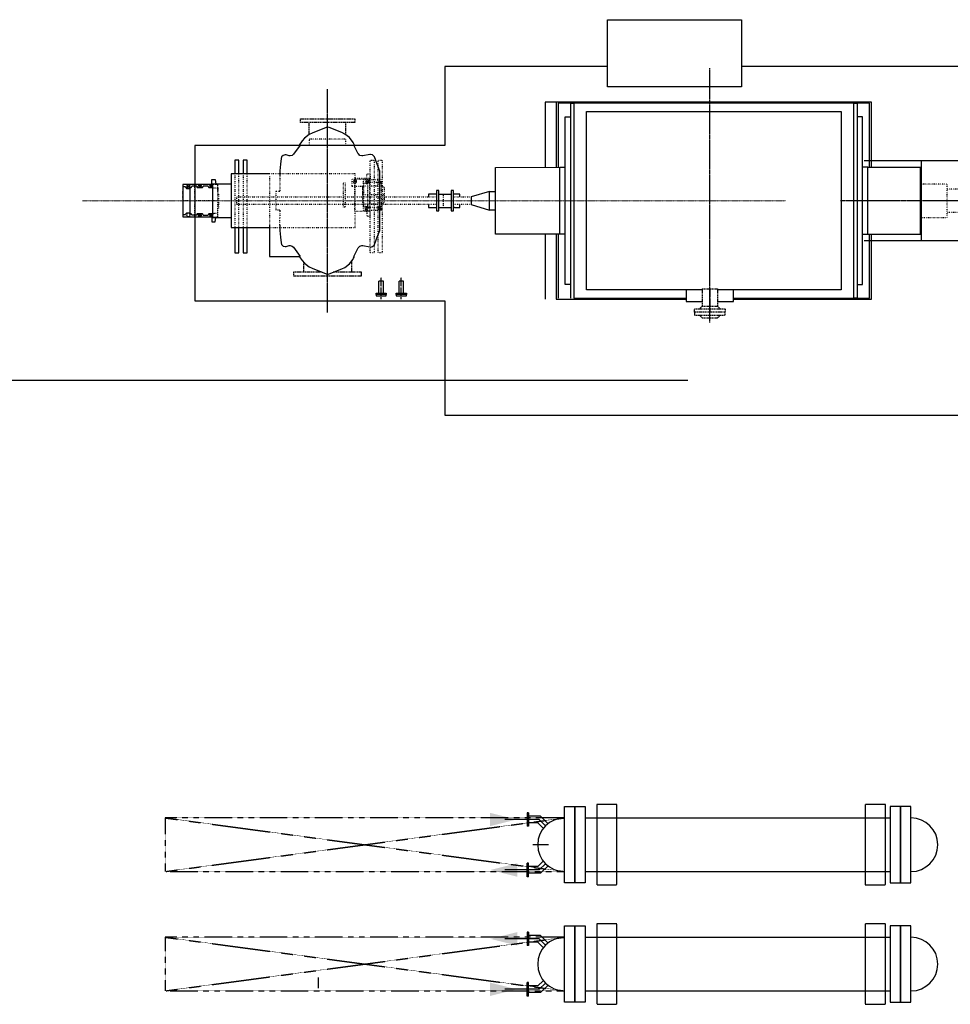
# Model space of a CAD drawing. Header units: inches. Extents: x -4968858 to -265257, y -220693 to 1871410.
# Tile 104 of 256: x -1933143 to -1926206, y 1140192 to 1147534. Entities that reach past the tile are written whole.
import ezdxf

# ---------------------------------------------------------------- set-up
doc = ezdxf.new("R2010")
doc.units = ezdxf.units.IN
doc.header["$MEASUREMENT"] = 0
for name, pattern in [('CENTER', [2, 1.25, -0.25, 0.25, -0.25]), ('CENTER2', [1.125, 0.75, -0.125, 0.125, -0.125]), ('CONTINOUS', [0]), ('GTCHAIN', [24, 16, -3.2, 1.6, -3.2]), ('GTDASH', [12, 8, -4]), ('GTDOT', [6, 1.6, -4.4]), ('HIDDEN', [0.375, 0.25, -0.125]), ('PHANTOM', [2.5, 1.25, -0.25, 0.25, -0.25, 0.25, -0.25])]:
    doc.linetypes.add(name, pattern=pattern)
for name, color, linetype in [('0-7-COL', 2, 'CENTER'), ('BLDG_H', 9, 'Continuous'), ('DIM', 2, 'Continuous'), ('EQP', 1, 'Continuous'), ('EQP0', 3, 'Continuous'), ('GRID', 8, 'Continuous'), ('grid-20m', 53, 'Continuous'), ('MECH_EQ', 6, 'Continuous'), ('PIPE RACK', 150, 'Continuous')]:
    doc.layers.add(name, color=color, linetype=linetype)
doc.layers.add('CEN', color=120, linetype='CENTER', lineweight=13)

# ---------------------------------------------------------------- blocks, each defined once
blk = doc.blocks.new('AA')
at = {"color": 0, "linetype": 'ByBlock'}
blk.add_solid([(0, 0), (-4, 1), (-4, -1)], dxfattribs=at)
blk = doc.blocks.new('BFP')
at = {"layer": '0-7-COL', "linetype": 'CENTER2', "ltscale": 2}
for p, q in [((77339.8, 129129.9), (77339.8, 127233)), ((80189.8, 129054.8), (80189.8, 127388.6)), ((74880.6, 128221.7), (76366.2, 128221.7))]:
    blk.add_line(p, q, dxfattribs=at)
at = {"layer": 'CEN'}
blk.add_line((76773, 128221.7), (82016.7, 128221.7), dxfattribs=at)
at = {"layer": 'DIM', "color": 1, "flags": 128}
for points in [[(79314.8, 127809.2), (81179.8, 127809.2), (81179.8, 128969.2), (79314.8, 128969.2), (79314.8, 129821.7), (71509.8, 129821.7), (71509.8, 129679.7)], [(71509.8, 127779.7), (71509.8, 127221.7), (77102.8, 127221.7), (77102.8, 127371.7), (78102.8, 127371.7), (78102.8, 127221.7), (79314.8, 127221.7), (79314.8, 127809.2)]]:
    blk.add_lwpolyline(points, dxfattribs=at)
at = {"layer": 'DIM', "color": 1}
blk.add_lwpolyline([(77102.8, 127371.7), (78102.8, 127371.7), (78102.8, 126871.7), (77102.8, 126871.7)], close=True, dxfattribs=at)
at = {"layer": 'EQP0', "linetype": 'GTDASH'}
for p, q in [((77282.8, 129095.7), (77262.8, 129075.7)), ((77396.8, 129095.7), (77282.8, 129095.7)), ((77396.8, 129095.7), (77416.8, 129075.7)), ((77454.2, 129075.7), (77225.3, 129075.7)), ((77225.3, 129075.7), (77225.3, 129051.7)), ((77225.3, 129027.7), (77225.3, 129051.7)), ((77225.3, 129051.7), (77454.2, 129051.7)), ((77225.3, 129051.7), (77454.2, 129051.7)), ((77454.2, 129027.7), (77225.3, 129027.7)), ((77282.8, 129007.7), (77262.8, 129027.7)), ((77282.8, 128877.7), (77282.8, 129007.7)), ((77396.8, 129007.7), (77282.8, 129007.7)), ((77396.8, 129007.7), (77416.8, 129027.7)), ((77396.8, 128877.7), (77396.8, 129007.7)), ((77454.2, 129051.7), (77454.2, 129075.7)), ((77454.2, 129051.7), (77454.2, 129027.7)), ((77396.8, 128877.7), (77282.8, 128877.7)), ((80442.3, 128780.7), (79937.3, 128780.7)), ((79937.3, 128780.7), (79937.3, 128754.7)), ((79937.3, 128754.7), (80146.7, 128754.7)), ((80011.8, 128673.3), (80011.8, 128754.7)), ((80231.6, 128754.7), (80442.3, 128754.7)), ((80367.8, 128679.6), (80367.8, 128754.7)), ((80442.3, 128754.7), (80442.3, 128780.7)), ((80053.3, 127730.5), (80053.3, 127637.7)), ((80326.3, 127729.1), (80326.3, 127637.7)), ((79987.3, 127611.7), (79987.3, 127637.7)), ((79987.3, 127637.7), (80392.3, 127637.7)), ((80392.3, 127637.7), (80392.3, 127611.7)), ((80392.3, 127611.7), (79987.3, 127611.7))]:
    blk.add_line(p, q, dxfattribs=at)
at = {"layer": 'EQP0', "linetype": 'GTCHAIN'}
for p, q in [((77339.8, 128877.7), (77339.8, 129051.7)), ((79639.8, 128955.7), (79639.8, 128790.7)), ((79789.8, 128955.7), (79789.8, 128790.7)), ((80189.8, 128769.3), (80189.8, 128780.7)), ((80189.8, 127674), (80189.8, 127611.7))]:
    blk.add_line(p, q, dxfattribs=at)
at = {"layer": 'EQP0'}
for p, q in [((77163.5, 128956.7), (76134.8, 128956.7)), ((76134.8, 128956.7), (76134.8, 128470.5)), ((76242.6, 128948.7), (76149.8, 128948.7)), ((76149.8, 128948.7), (76149.8, 128470.5)), ((76242.6, 127494.7), (76242.6, 128948.7)), ((76242.6, 128948.7), (76265.8, 128948.7)), ((77163.5, 128948.7), (76265.8, 128948.7)), ((76265.8, 128948.7), (76265.8, 127494.7)), ((77163.5, 128973), (77163.5, 128886.9)), ((77282.8, 128973), (77163.5, 128973)), ((77339.8, 128973), (77339.7, 128973)), ((77517, 128973), (77396.8, 128973)), ((77517, 128886.9), (77517, 128973)), ((78484.8, 128956.7), (77517, 128956.7)), ((78353.8, 128948.7), (77517, 128948.7)), ((78353.8, 127494.7), (78353.8, 128948.7)), ((78377, 128948.7), (78377, 127494.7)), ((78469.8, 128470.5), (78469.8, 128948.7)), ((78484.8, 128470.5), (78484.8, 128956.7)), ((78567.3, 128470.5), (78567.3, 128956.7)), ((76359.7, 127556.5), (76359.7, 128886.9)), ((76359.7, 128886.9), (77282.8, 128886.9)), ((77339.7, 128886.9), (77339.8, 128886.9)), ((77396.8, 128886.9), (78259.9, 128886.9)), ((78259.9, 128886.9), (78259.9, 127556.5)), ((79622.7, 128911.8), (79622.7, 128821.7)), ((79656.9, 128911.8), (79656.9, 128821.7)), ((79772.7, 128911.8), (79772.7, 128821.7)), ((79806.9, 128911.8), (79806.9, 128821.7)), ((76242.6, 128846.7), (76202.7, 128846.7)), ((76202.7, 128846.7), (76202.7, 127596.7)), ((78377, 128846.7), (78417, 128846.7)), ((78417, 128846.7), (78417, 127596.7)), ((79622.7, 128821.7), (79656.9, 128821.7)), ((79772.7, 128821.7), (79806.9, 128821.7)), ((80061.5, 128719.2), (80026.3, 128692.2)), ((80084.2, 128730.1), (80061.5, 128719.2)), ((80178.6, 128767.3), (80084.2, 128730.1)), ((80189.6, 128769.4), (80178.6, 128767.3)), ((80201, 128767.2), (80189.6, 128769.4)), ((80304.7, 128725), (80201, 128767.2)), ((80325.7, 128714.7), (80304.7, 128725)), ((80360.9, 128687.7), (80325.7, 128714.7)), ((80408.8, 128782.7), (80408.8, 128785.7)), ((79995.5, 128650), (79988.6, 128636.7)), ((79999.3, 128656.9), (79995.5, 128650)), ((80026.3, 128692.2), (79999.3, 128656.9)), ((80378.4, 128667.3), (80360.9, 128687.7)), ((80400.5, 128636.7), (80378.4, 128667.3)), ((79868.4, 128567.4), (79853.4, 128563.3)), ((79874.3, 128566.8), (79868.4, 128567.4)), ((79959.5, 128570.6), (79948.5, 128559.4)), ((79960.2, 128571.9), (79959.5, 128570.6)), ((79993.1, 128636.7), (79960.2, 128571.9)), ((80442.8, 128568.3), (80394.2, 128636.7)), ((80622.3, 128636.7), (80394.2, 128636.7)), ((80452.1, 128559.7), (80442.8, 128568.3)), ((80622.3, 128404.2), (80622.3, 128636.7)), ((80819.8, 128609.7), (80789.8, 128609.7)), ((80789.8, 128609.7), (80789.8, 128421.7)), ((80819.8, 128421.7), (80819.8, 128609.7)), ((80879.8, 128609.7), (80849.8, 128609.7)), ((80849.8, 128609.7), (80849.8, 128421.7)), ((80879.8, 128421.7), (80879.8, 128609.7)), ((75057.8, 128521.7), (76188.2, 128521.7)), ((75762.5, 128521.7), (75762.5, 127921.7)), ((79819.4, 128494.2), (79800.2, 128443)), ((79840.5, 128548.2), (79819.4, 128494.2)), ((79842.4, 128552.1), (79840.5, 128548.2)), ((79853.4, 128563.3), (79842.4, 128552.1)), ((79927.7, 128555.9), (79874.3, 128566.8)), ((79933.5, 128555.3), (79927.7, 128555.9)), ((79948.5, 128559.4), (79933.5, 128555.3)), ((80467.1, 128555.6), (80452.1, 128559.7)), ((80474.6, 128556.6), (80467.1, 128555.6)), ((80498.9, 128562.9), (80474.6, 128556.6)), ((80506.3, 128563.8), (80498.9, 128562.9)), ((80521.3, 128559.8), (80506.3, 128563.8)), ((80532.3, 128548.5), (80521.3, 128559.8)), ((80536.1, 128536.2), (80532.3, 128548.5)), ((80540.1, 128494.2), (80536.1, 128536.2)), ((80544.7, 128443.5), (80540.1, 128494.2)), ((76162.5, 128470.5), (75769.8, 128470.5)), ((75769.8, 128470.5), (75769.8, 127972.9)), ((76202.7, 128471.7), (76162.7, 128471.7)), ((76162.7, 128471.7), (76162.7, 127971.7)), ((78417, 128471.7), (78456.9, 128471.7)), ((78456.9, 128471.7), (78456.9, 127971.7)), ((78456.9, 128470.5), (78937.2, 128470.5)), ((78937.2, 128470.5), (78937.2, 127972.9)), ((79800.2, 128443), (79799.8, 128441)), ((79799.8, 128441), (79799.8, 128002.4)), ((80544.8, 128440.5), (80544.7, 128443.5)), ((80544.8, 128404.2), (80544.8, 128440.5)), ((80908.8, 128421.7), (80622.3, 128421.7)), ((80908.8, 128021.7), (80908.8, 128421.7)), ((81027.3, 128379.7), (81023.3, 128345.7)), ((81052.3, 128379.7), (81027.3, 128379.7)), ((81052.3, 128341.7), (81052.3, 128379.7)), ((75762.5, 128346.1), (75769.8, 128346.1)), ((78937.2, 128291.7), (78982.9, 128291.7)), ((79268.8, 128296.7), (79250.8, 128296.7)), ((79250.8, 128296.7), (79250.8, 128146.7)), ((79268.8, 128146.7), (79268.8, 128296.7)), ((79376.8, 128296.7), (79358.8, 128296.7)), ((79358.8, 128296.7), (79358.8, 128146.7)), ((79376.8, 128146.7), (79376.8, 128296.7)), ((81047.3, 128345.7), (80908.8, 128345.7)), ((81047.3, 128097.7), (81047.3, 128345.7)), ((81269.3, 128341.7), (81047.3, 128341.7)), ((81056.3, 128340.2), (81047.3, 128336.5)), ((81047.3, 128319.3), (81075.5, 128319.3)), ((81056.3, 128332.7), (81052.3, 128331)), ((81052.3, 128324.7), (81052.3, 128331)), ((81061.5, 128324.7), (81052.3, 128324.7)), ((81065.9, 128336.3), (81056.3, 128340.2)), ((81060.5, 128331), (81056.3, 128332.7)), ((81062.3, 128326.7), (81060.5, 128331)), ((81061.5, 128324.7), (81062.3, 128326.7)), ((81069.8, 128326.7), (81065.9, 128336.3)), ((81066.8, 128319.3), (81069.8, 128326.7)), ((81075.5, 128319.3), (81077.9, 128321.7)), ((81077.9, 128321.7), (81080.1, 128329.8)), ((81117.5, 128329.8), (81080.1, 128329.8)), ((81117.5, 128329.8), (81119.6, 128321.7)), ((81119.6, 128321.7), (81122.1, 128319.3)), ((81122.1, 128319.3), (81160.5, 128319.3)), ((81131.8, 128336.3), (81127.8, 128326.7)), ((81127.8, 128326.7), (81130.9, 128319.3)), ((81141.3, 128340.2), (81131.8, 128336.3)), ((81135.1, 128331), (81133.3, 128326.7)), ((81133.3, 128326.7), (81134.9, 128322.7)), ((81145.6, 128322.5), (81134.9, 128322.7)), ((81139.3, 128332.7), (81135.1, 128331)), ((81140.3, 128332.3), (81139.3, 128332.7)), ((81141.3, 128332.7), (81140.3, 128332.3)), ((81150.8, 128336.3), (81141.3, 128340.2)), ((81145.6, 128331), (81141.3, 128332.7)), ((81147.3, 128326.7), (81145.6, 128331)), ((81145.6, 128322.5), (81147.3, 128326.7)), ((81154.8, 128326.7), (81150.8, 128336.3)), ((81151.7, 128319.3), (81154.8, 128326.7)), ((81160.5, 128319.3), (81163, 128321.7)), ((81163, 128321.7), (81165.2, 128329.8)), ((81165.2, 128329.8), (81202.5, 128329.8)), ((81202.5, 128329.8), (81204.7, 128321.7)), ((81204.7, 128321.7), (81207.1, 128319.3)), ((81207.1, 128319.3), (81217.3, 128319.3)), ((81216.8, 128336.3), (81212.8, 128326.7)), ((81212.8, 128326.7), (81215.9, 128319.3)), ((81226.3, 128340.2), (81216.8, 128336.3)), ((81217.3, 128319.3), (81218.8, 128315.4)), ((81217.3, 128124.1), (81217.3, 128319.3)), ((81218.3, 128316.5), (81225, 128313.7)), ((81218.8, 128315.4), (81222.3, 128313.7)), ((81222.3, 128313.7), (81240, 128313.7)), ((81235.9, 128336.3), (81226.3, 128340.2)), ((81227.6, 128313.7), (81235.9, 128317.2)), ((81239.8, 128326.7), (81235.9, 128336.3)), ((81235.9, 128317.2), (81239.8, 128326.7)), ((81240, 128313.7), (81248, 128321.7)), ((81248, 128321.7), (81248.8, 128324.9)), ((81269.3, 128324.9), (81248.8, 128324.9)), ((81269.3, 128324.9), (81269.3, 128341.7)), ((81269.3, 128118.6), (81269.3, 128324.9)), ((79242.8, 128271.7), (79203.2, 128271.7)), ((79203.2, 128271.7), (79203.2, 128249.7)), ((79203.2, 128256.7), (79203.2, 128249.7)), ((79242.8, 128271.7), (79250.8, 128271.7)), ((79358.8, 128271.7), (79268.8, 128271.7)), ((79436.8, 128271.7), (79376.8, 128271.7)), ((79436.8, 128249.7), (79436.8, 128271.7)), ((78982.9, 128151.8), (78937.2, 128151.8)), ((79203.2, 128193.7), (79203.2, 128186.7)), ((79203.2, 128193.7), (79203.2, 128171.7)), ((79203.2, 128171.7), (79242.8, 128171.7)), ((79242.8, 128171.7), (79250.8, 128171.7)), ((79250.8, 128146.7), (79268.8, 128146.7)), ((79358.8, 128171.7), (79268.8, 128171.7)), ((79358.8, 128146.7), (79376.8, 128146.7)), ((79376.8, 128171.7), (79436.8, 128171.7)), ((79436.8, 128171.7), (79436.8, 128193.7)), ((81218.8, 128128.1), (81217.3, 128124.1)), ((81225, 128129.7), (81218.3, 128126.9)), ((81222.3, 128129.7), (81218.8, 128128.1)), ((81240, 128129.7), (81222.3, 128129.7)), ((81235.9, 128126.3), (81227.6, 128129.7)), ((81248, 128121.7), (81240, 128129.7)), ((75762.5, 128097.3), (75769.8, 128097.3)), ((80908.8, 128097.7), (81047.3, 128097.7)), ((81023.3, 128097.7), (81017.3, 128097.7)), ((81027.3, 128063.7), (81023.3, 128097.7)), ((81052.3, 128063.7), (81027.3, 128063.7)), ((81075.5, 128124.1), (81047.3, 128124.1)), ((81047.3, 128106.9), (81056.3, 128103.2)), ((81047.3, 128101.7), (81269.3, 128101.7)), ((81052.3, 128118.7), (81052.1, 128112.5)), ((81052.1, 128112.5), (81056.3, 128110.7)), ((81061.5, 128118.7), (81052.3, 128118.7)), ((81052.3, 128101.7), (81052.3, 128063.7)), ((81056.3, 128110.7), (81060.5, 128112.5)), ((81056.3, 128103.2), (81065.9, 128107.2)), ((81060.5, 128112.5), (81062.3, 128116.7)), ((81062.3, 128116.7), (81061.5, 128118.7)), ((81065.9, 128107.2), (81069.8, 128116.7)), ((81069.8, 128116.7), (81066.8, 128124.1)), ((81077.9, 128121.7), (81075.5, 128124.1)), ((81080.1, 128113.5), (81077.9, 128121.7)), ((81080.1, 128113.5), (81117.5, 128113.5)), ((81119.6, 128121.7), (81117.5, 128113.5)), ((81122.1, 128124.1), (81119.6, 128121.7)), ((81160.5, 128124.1), (81122.1, 128124.1)), ((81130.9, 128124.1), (81127.8, 128116.7)), ((81127.8, 128116.7), (81131.8, 128107.2)), ((81131.8, 128107.2), (81141.3, 128103.2)), ((81137, 128121), (81135.3, 128116.7)), ((81135.3, 128116.7), (81137, 128112.5)), ((81145.6, 128121), (81137, 128121)), ((81137, 128112.5), (81141.3, 128110.7)), ((81141.3, 128110.7), (81145.6, 128112.5)), ((81141.3, 128103.2), (81150.8, 128107.2)), ((81147.3, 128116.7), (81145.6, 128121)), ((81145.6, 128112.5), (81147.3, 128116.7)), ((81150.8, 128107.2), (81154.8, 128116.7)), ((81154.8, 128116.7), (81151.7, 128124.1)), ((81163, 128121.7), (81160.5, 128124.1)), ((81165.2, 128113.5), (81163, 128121.7)), ((81165.2, 128113.5), (81202.5, 128113.5)), ((81204.7, 128121.7), (81202.5, 128113.5)), ((81207.1, 128124.1), (81204.7, 128121.7)), ((81217.3, 128124.1), (81207.1, 128124.1)), ((81215.9, 128124.1), (81212.8, 128116.7)), ((81212.8, 128116.7), (81216.8, 128107.2)), ((81216.8, 128107.2), (81226.3, 128103.2)), ((81220.3, 128116.7), (81222.1, 128121)), ((81222.1, 128112.5), (81220.3, 128116.7)), ((81222.1, 128121), (81226.3, 128122.7)), ((81226.3, 128110.7), (81222.1, 128112.5)), ((81226.3, 128122.7), (81230.6, 128121)), ((81230.6, 128112.5), (81226.3, 128110.7)), ((81226.3, 128103.2), (81235.9, 128107.2)), ((81230.6, 128121), (81232.3, 128116.7)), ((81232.3, 128116.7), (81230.6, 128112.5)), ((81239.8, 128116.7), (81235.9, 128126.3)), ((81235.9, 128107.2), (81239.8, 128116.7)), ((81248.8, 128118.6), (81248, 128121.7)), ((81248.8, 128118.6), (81269.3, 128118.6)), ((81269.3, 128101.7), (81269.3, 128118.6)), ((79799.8, 128002.4), (79800.2, 128000.4)), ((79800.2, 128000.4), (79819.4, 127949.3)), ((80540.1, 127949.3), (80544.7, 127999.8)), ((80544.7, 127999.8), (80544.8, 128002.9)), ((80544.8, 128002.9), (80544.8, 128039.1)), ((80622.3, 128021.7), (80908.8, 128021.7)), ((80789.8, 128021.7), (80789.8, 127919.7)), ((80819.8, 127919.7), (80819.8, 128021.7)), ((80849.8, 128021.7), (80849.8, 127919.7)), ((80879.8, 127919.7), (80879.8, 128021.7)), ((76188.2, 127921.7), (75057.8, 127921.7)), ((75769.8, 127972.9), (76162.5, 127972.9)), ((76134.8, 127972.9), (76134.8, 127486.7)), ((76149.8, 127972.9), (76149.8, 127494.7)), ((76162.7, 127971.7), (76202.7, 127971.7)), ((78456.9, 127971.7), (78417, 127971.7)), ((78937.2, 127972.9), (78456.9, 127971.7)), ((78469.8, 127494.7), (78469.8, 127972.9)), ((78484.8, 127486.7), (78484.8, 127972.9)), ((78567.3, 127486.7), (78567.3, 127972.9)), ((79819.4, 127949.3), (79840.5, 127895.3)), ((80532.3, 127894.8), (80536.1, 127907.3)), ((80536.1, 127907.3), (80540.1, 127949.3)), ((80789.8, 127919.7), (80819.8, 127919.7)), ((80849.8, 127919.7), (80879.8, 127919.7)), ((79840.5, 127895.3), (79842.4, 127891.3)), ((79842.4, 127891.3), (79853.4, 127880.1)), ((79853.4, 127880.1), (79868.4, 127876)), ((79868.4, 127876), (79874.3, 127876.6)), ((79874.3, 127876.6), (79927.7, 127887.6)), ((79927.7, 127887.6), (79933.5, 127888.1)), ((79933.5, 127888.1), (79948.5, 127884)), ((79948.5, 127884), (79959.5, 127872.8)), ((79959.5, 127872.8), (79960.2, 127871.6)), ((79960.2, 127871.6), (79993.1, 127806.7)), ((80394.2, 127806.7), (80442.8, 127875.2)), ((80442.8, 127875.2), (80452.1, 127883.7)), ((80452.1, 127883.7), (80467.1, 127887.9)), ((80467.1, 127887.9), (80474.6, 127886.9)), ((80474.6, 127886.9), (80498.9, 127880.5)), ((80498.9, 127880.5), (80506.3, 127879.5)), ((80506.3, 127879.5), (80521.3, 127883.7)), ((80521.3, 127883.7), (80532.3, 127894.8)), ((79988.6, 127806.7), (79995.5, 127793.4)), ((79995.5, 127793.4), (79999.3, 127786.5)), ((79999.3, 127786.5), (80026.3, 127751.3)), ((80360.9, 127755.6), (80378.4, 127776.2)), ((80378.4, 127776.2), (80400.5, 127806.7)), ((80026.3, 127751.3), (80061.5, 127724.3)), ((80061.5, 127724.3), (80084.2, 127713.3)), ((80084.2, 127713.3), (80178.6, 127676.1)), ((80201, 127676.2), (80304.7, 127718.4)), ((80304.7, 127718.4), (80325.7, 127728.6)), ((80325.7, 127728.6), (80360.9, 127755.6)), ((80178.6, 127676.1), (80189.6, 127674)), ((80189.6, 127674), (80201, 127676.2)), ((76202.7, 127596.7), (76242.6, 127596.7)), ((78259.9, 127556.5), (76359.7, 127556.5)), ((78417, 127596.7), (78377, 127596.7)), ((76134.8, 127486.7), (77133.1, 127486.7)), ((76149.8, 127494.7), (76242.6, 127494.7)), ((76265.8, 127494.7), (76242.6, 127494.7)), ((76265.8, 127494.7), (77133.1, 127494.7)), ((77026.8, 127494.7), (78353.8, 127494.7)), ((77026.8, 127486.7), (78484.8, 127486.7)), ((78377, 127494.7), (78353.8, 127494.7)), ((78377, 127494.7), (78469.8, 127494.7)), ((78484.8, 127486.7), (78567.3, 127486.7))]:
    blk.add_line(p, q, dxfattribs=at)
at = {"layer": 'EQP0', "linetype": 'GTDOT'}
for p, q in [((79782.8, 127919.7), (79782.8, 128609.7)), ((79782.8, 128609.7), (79812.8, 128609.7)), ((79812.8, 128609.7), (79812.8, 127919.7)), ((79842.8, 127919.7), (79842.8, 128609.7)), ((79842.8, 128609.7), (79872.8, 128609.7)), ((79872.8, 128609.7), (79872.8, 127919.7)), ((80622.3, 128421.7), (80622.3, 128636.7)), ((80622.3, 128421.7), (79983.8, 128421.7)), ((79983.8, 128421.7), (79983.8, 128221.7)), ((80789.8, 128421.7), (80789.8, 128021.7)), ((80819.8, 128021.7), (80819.8, 128421.7)), ((80849.8, 128421.7), (80849.8, 128021.7)), ((80879.8, 128021.7), (80879.8, 128421.7)), ((80544.8, 128404.2), (80544.8, 128346.4)), ((80622.3, 128039.1), (80622.3, 128404.2)), ((75570.1, 128306.7), (75091.6, 128306.7)), ((75570.1, 128346.1), (75570.1, 128097.3)), ((75762.5, 128346.1), (75570.1, 128346.1)), ((79790.8, 128243.7), (79790.8, 128293.7)), ((79790.8, 128293.7), (79921.8, 128293.7)), ((79790.8, 128271.9), (79790.8, 128293.7)), ((79790.8, 128293.7), (79921.8, 128293.7)), ((79796.3, 128288.3), (79792.3, 128278.7)), ((79792.3, 128278.7), (79795.1, 128271.9)), ((79805.8, 128292.2), (79796.3, 128288.3)), ((79800.7, 128283.8), (79798.6, 128278.7)), ((79798.6, 128278.7), (79800.7, 128273.6)), ((79799.5, 128278.7), (79801.4, 128283.2)), ((79801.4, 128274.3), (79799.5, 128278.7)), ((79800.2, 128278.3), (79799.8, 128278.1)), ((79800.8, 128279.7), (79800.2, 128278.3)), ((79811.3, 128274.7), (79800.2, 128274.7)), ((79805.8, 128285.9), (79800.7, 128283.8)), ((79800.7, 128273.6), (79803.5, 128272.5)), ((79811.3, 128280.7), (79800.8, 128280.7)), ((79800.8, 128280.7), (79800.8, 128279.7)), ((79801.4, 128283.2), (79805.8, 128285)), ((79805.8, 128272.4), (79801.4, 128274.3)), ((79815.4, 128288.3), (79805.8, 128292.2)), ((79810.9, 128283.8), (79805.8, 128285.9)), ((79805.8, 128285), (79810.3, 128283.2)), ((79810.3, 128274.3), (79805.8, 128272.4)), ((79808.2, 128272.5), (79810.9, 128273.6)), ((79810.3, 128283.2), (79812.1, 128278.7)), ((79812.1, 128278.7), (79810.3, 128274.3)), ((79813, 128278.7), (79810.9, 128283.8)), ((79810.9, 128273.6), (79813, 128278.7)), ((79819.3, 128278.7), (79815.4, 128288.3)), ((79816.4, 128271.9), (79819.3, 128278.7)), ((79897.8, 128336.7), (79872.8, 128336.7)), ((79872.8, 128336.7), (79872.8, 128293.7)), ((79876.3, 128054.7), (79876.3, 128302.7)), ((79876.3, 128302.7), (79986.3, 128302.7)), ((79889.3, 128288.3), (79885.3, 128278.7)), ((79885.3, 128278.7), (79888.1, 128271.9)), ((79898.8, 128292.2), (79889.3, 128288.3)), ((79893.7, 128283.8), (79891.6, 128278.7)), ((79891.6, 128278.7), (79893.7, 128273.6)), ((79892.5, 128278.7), (79894.4, 128283.2)), ((79894.4, 128274.3), (79892.5, 128278.7)), ((79898.8, 128285.9), (79893.7, 128283.8)), ((79893.7, 128273.6), (79898.8, 128271.5)), ((79894.4, 128283.2), (79898.8, 128285)), ((79898.8, 128272.4), (79894.4, 128274.3)), ((79897.8, 128293.7), (79897.8, 128336.7)), ((79897.8, 128276.7), (79897.8, 128284.6)), ((79903.8, 128276.7), (79897.8, 128276.7)), ((79908.4, 128288.3), (79898.8, 128292.2)), ((79903.9, 128283.8), (79898.8, 128285.9)), ((79898.8, 128285), (79903.3, 128283.2)), ((79903.3, 128274.3), (79898.8, 128272.4)), ((79898.9, 128271.6), (79903.9, 128273.6)), ((79903.3, 128283.2), (79905.1, 128278.7)), ((79905.1, 128278.7), (79903.3, 128274.3)), ((79903.8, 128275.5), (79903.8, 128276.7)), ((79906, 128278.7), (79903.9, 128283.8)), ((79903.9, 128273.6), (79906, 128278.7)), ((79912.3, 128278.7), (79908.4, 128288.3)), ((79908.4, 128269.2), (79912.3, 128278.7)), ((79921.8, 128293.7), (79921.8, 128243.7)), ((79921.8, 128293.7), (79921.8, 128265.9)), ((79986.3, 128302.7), (79986.3, 128054.7)), ((80544.8, 128296.9), (80544.8, 128346.2)), ((80546.3, 128291.9), (80544.8, 128296.9)), ((80547.8, 128291.1), (80546.3, 128291.9)), ((80549.8, 128289.6), (80547.8, 128291.1)), ((80574.8, 128289.6), (80549.8, 128289.6)), ((80574.8, 128153.8), (80574.8, 128289.6)), ((80908.8, 128097.7), (80908.8, 128345.7)), ((81002.3, 128276.7), (81005.9, 128278.2)), ((81006.3, 128276.7), (81002.3, 128276.7)), ((81002.3, 128276.7), (81002.3, 128221.7)), ((81002.3, 128166.7), (81002.3, 128276.7)), ((81005.9, 128278.2), (81007.3, 128281.7)), ((81007.3, 128317.7), (81006.3, 128317.7)), ((81006.3, 128317.7), (81006.3, 128276.7)), ((81017.3, 128341.7), (81007.3, 128341.7)), ((81007.3, 128341.7), (81007.3, 128317.7)), ((81047.3, 128341.7), (81007.3, 128341.7)), ((81007.3, 128341.7), (81007.3, 128314.8)), ((81032.3, 128314.8), (81007.3, 128314.8)), ((81007.3, 128314.8), (81007.3, 128128.5)), ((81022.9, 128345.7), (81017.3, 128345.7)), ((81017.3, 128345.7), (81017.3, 128341.7)), ((81035.9, 128316.3), (81032.3, 128314.8)), ((81037.1, 128319.3), (81035.9, 128316.3)), ((81037.3, 128319), (81040.2, 128316.1)), ((81040.2, 128316.1), (81047.3, 128319.3)), ((81046.7, 128336.3), (81042.8, 128326.7)), ((81042.8, 128326.7), (81046.1, 128318.7)), ((81047.3, 128336.5), (81046.7, 128336.3)), ((81269.3, 128341.7), (81052.3, 128341.7)), ((81179.8, 128341.7), (81179.8, 128101.7)), ((81269.3, 128291.7), (81269.3, 128341.7)), ((81269.3, 128221.7), (81269.3, 128291.7)), ((79119.8, 128249.7), (79250.8, 128249.7)), ((79326.2, 128271.7), (79326.2, 128171.7)), ((79376.8, 128249.7), (80865.3, 128249.7)), ((79767.3, 128235), (79766.8, 128234.1)), ((79766.8, 128234.1), (79767.3, 128235)), ((79766.8, 128234.1), (79766.8, 128178.7)), ((79766.8, 128123.3), (79766.8, 128234.1)), ((79788.8, 128247.5), (79767.3, 128235)), ((79767.3, 128235), (79788.3, 128247.3)), ((79788.3, 128247.3), (79789.4, 128248)), ((79789.8, 128248.3), (79788.8, 128247.5)), ((79789.4, 128248), (79790.8, 128251.6)), ((79790.8, 128250.3), (79789.8, 128248.3)), ((79792.7, 128271.9), (79790.8, 128271.9)), ((79790.8, 128082.7), (79790.8, 128271.9)), ((79921.8, 128243.7), (79790.8, 128243.7)), ((79792.7, 128271.9), (79794.5, 128267.4)), ((79794.5, 128267.4), (79796, 128266.8)), ((79794.9, 128272.5), (79803.5, 128272.5)), ((79816.4, 128271.9), (79795.1, 128271.9)), ((79796, 128266.8), (79815.6, 128266.8)), ((79808.2, 128272.5), (79816.7, 128272.5)), ((79815.6, 128266.8), (79817.1, 128267.4)), ((79817.1, 128267.4), (79819, 128271.9)), ((79819, 128271.9), (79885.7, 128271.9)), ((79885.7, 128271.9), (79887.5, 128267.4)), ((79887.5, 128267.4), (79889, 128266.8)), ((79887.9, 128272.5), (79890.8, 128272.5)), ((79890.8, 128271.9), (79888.1, 128271.9)), ((79889, 128266.8), (79890.8, 128266.8)), ((79890.8, 128271.9), (79890.8, 128272.5)), ((79890.8, 128270.9), (79890.8, 128271.9)), ((79892, 128268), (79890.8, 128270.9)), ((79890.8, 128122.6), (79890.8, 128266.8)), ((79890.8, 128266), (79898.8, 128262.7)), ((79891.1, 128271.8), (79892.3, 128268)), ((79892, 128268), (79897.2, 128265.9)), ((79895.8, 128266.5), (79901.9, 128266.5)), ((79900.4, 128265.9), (79897.2, 128265.9)), ((79898.8, 128262.7), (79906.4, 128265.9)), ((79900.4, 128265.9), (79908.4, 128269.2)), ((79921.8, 128265.9), (79906.4, 128265.9)), ((79921.8, 128091.6), (79921.8, 128265.9)), ((79921.8, 128241.7), (79921.8, 128243.7)), ((79923.2, 128238.2), (79921.8, 128241.7)), ((79923.2, 128238.2), (79921.8, 128241.7)), ((79925.8, 128236.7), (79923.2, 128238.2)), ((79925.8, 128236.7), (79923.2, 128238.2)), ((79925.8, 128236.7), (79926.8, 128236.7)), ((79925.8, 128178.7), (79925.8, 128236.7)), ((79926.8, 128236.7), (79925.8, 128236.7)), ((79926.8, 128236.7), (79926.8, 128120.7)), ((79926.8, 128120.7), (79926.8, 128236.7)), ((79983.8, 128221.7), (79983.8, 128021.7)), ((80058.3, 128088.7), (80058.3, 128268.7)), ((80058.3, 128268.7), (80070.3, 128268.7)), ((80070.3, 128268.7), (80070.3, 128088.7)), ((80865.3, 128249.7), (80865.3, 128193.7)), ((81002.3, 128166.7), (81002.3, 128221.7)), ((81002.3, 128221.7), (81171.8, 128221.7)), ((81216.8, 128221.7), (81269.3, 128221.7)), ((81269.3, 128221.7), (81269.3, 128151.7)), ((75091.6, 128136.7), (75570.1, 128136.7)), ((79250.8, 128193.7), (79119.8, 128193.7)), ((80865.3, 128193.7), (79376.8, 128193.7)), ((79766.8, 128123.3), (79766.8, 128178.7)), ((79766.8, 128178.7), (79925.8, 128178.7)), ((79925.8, 128178.7), (79925.8, 128120.7)), ((80544.8, 128146.5), (80546.3, 128151.6)), ((80544.8, 128039.1), (80544.8, 128146.5)), ((80546.3, 128151.6), (80547.8, 128152.4)), ((80547.8, 128152.4), (80549.8, 128153.8)), ((80549.8, 128153.8), (80574.8, 128153.8)), ((81006.3, 128166.7), (81002.3, 128166.7)), ((81005.9, 128165.2), (81002.3, 128166.7)), ((81007.3, 128161.7), (81005.9, 128165.2)), ((81006.3, 128125.7), (81006.3, 128166.7)), ((81007.3, 128128.5), (81032.3, 128128.5)), ((81007.3, 128128.5), (81007.3, 128101.7)), ((81032.3, 128128.5), (81035.9, 128127.1)), ((81035.9, 128127.1), (81037.1, 128124.1)), ((81040.2, 128127.3), (81037.3, 128124.3)), ((81047.3, 128124.1), (81040.2, 128127.3)), ((81269.3, 128101.7), (81269.3, 128151.7)), ((75570.1, 128097.3), (75762.5, 128097.3)), ((79767.3, 128122.4), (79766.8, 128123.3)), ((79767.1, 128122.6), (79766.8, 128123.3)), ((79788.3, 128110.2), (79767.1, 128122.6)), ((79788.8, 128109.9), (79767.3, 128122.4)), ((79789.4, 128109.3), (79788.3, 128110.2)), ((79789.8, 128109.1), (79788.8, 128109.9)), ((79790.8, 128105.8), (79789.4, 128109.3)), ((79790.8, 128107.1), (79789.8, 128109.1)), ((79790.8, 128063.7), (79790.8, 128113.7)), ((79790.8, 128113.7), (79921.8, 128113.7)), ((79877.8, 128082.7), (79790.8, 128082.7)), ((79921.8, 128063.7), (79790.8, 128063.7)), ((79792.7, 128085.6), (79794.5, 128090)), ((79819, 128085.6), (79792.7, 128085.6)), ((79794.5, 128090), (79796, 128090.7)), ((79796, 128090.7), (79815.6, 128090.7)), ((79799.5, 128078.7), (79801.4, 128083.2)), ((79801.4, 128074.2), (79799.5, 128078.7)), ((79800.2, 128079.1), (79799.8, 128079.3)), ((79800.8, 128077.7), (79800.2, 128079.1)), ((79800.8, 128076.7), (79800.8, 128077.7)), ((79811.3, 128076.7), (79800.8, 128076.7)), ((79801.4, 128083.2), (79805.8, 128085)), ((79805.8, 128072.4), (79801.4, 128074.2)), ((79805.8, 128085), (79810.3, 128083.2)), ((79810.3, 128074.2), (79805.8, 128072.4)), ((79810.3, 128083.2), (79812.1, 128078.7)), ((79812.1, 128078.7), (79810.3, 128074.2)), ((79815.6, 128090.7), (79817.1, 128090)), ((79817.1, 128090), (79819, 128085.6)), ((79872.8, 128020.7), (79872.8, 128063.7)), ((79986.3, 128054.7), (79876.3, 128054.7)), ((79882.1, 128085.6), (79877.8, 128085.6)), ((79877.8, 128085.6), (79877.8, 128063.7)), ((79877.8, 128063.7), (80008.8, 128063.7)), ((79882.1, 128085.6), (79879.3, 128078.7)), ((79879.3, 128078.7), (79883.3, 128069.1)), ((79890.8, 128085.1), (79881.9, 128085)), ((79883.3, 128069.1), (79892.8, 128065.2)), ((79885.6, 128078.7), (79887.7, 128083.8)), ((79887.7, 128073.6), (79885.6, 128078.7)), ((79887.5, 128090), (79885.7, 128085.6)), ((79885.7, 128085.6), (79890.8, 128085.6)), ((79890.8, 128082.7), (79887.2, 128082.7)), ((79889, 128090.7), (79887.5, 128090)), ((79887.7, 128083.8), (79892.8, 128085.9)), ((79892.8, 128071.5), (79887.7, 128073.6)), ((79890.8, 128090.7), (79889, 128090.7)), ((79890.8, 128090.7), (79890.8, 128122.3)), ((79898.8, 128094.7), (79890.8, 128091.4)), ((79890.8, 128086.5), (79892.3, 128090.1)), ((79890.8, 128085.6), (79890.8, 128086.5)), ((79890.8, 128085.1), (79890.8, 128082.7)), ((79892.3, 128090.1), (79895.1, 128091.3)), ((79895.9, 128091), (79892.3, 128089.5)), ((79892.5, 128078.7), (79894.4, 128083.2)), ((79894.4, 128074.2), (79892.5, 128078.7)), ((79892.8, 128085.9), (79897.9, 128083.8)), ((79897.9, 128073.6), (79892.8, 128071.5)), ((79892.8, 128065.2), (79902.4, 128069.1)), ((79894.4, 128083.2), (79898.8, 128085)), ((79898.8, 128072.4), (79894.4, 128074.2)), ((79902.4, 128088.3), (79895.1, 128091.3)), ((79903.8, 128080.7), (79897.8, 128080.7)), ((79897.8, 128080.7), (79897.8, 128072.8)), ((79897.8, 128063.7), (79897.8, 128020.7)), ((79897.9, 128083.8), (79900, 128078.7)), ((79900, 128078.7), (79897.9, 128073.6)), ((79906.4, 128091.6), (79898.8, 128094.7)), ((79898.8, 128085), (79903.3, 128083.2)), ((79903.3, 128074.2), (79898.8, 128072.4)), ((79906.3, 128078.7), (79902.4, 128088.3)), ((79902.4, 128069.1), (79906.3, 128078.7)), ((79903.3, 128083.2), (79905.1, 128078.7)), ((79905.1, 128078.7), (79903.3, 128074.2)), ((79903.8, 128081.8), (79903.8, 128080.7)), ((79921.8, 128091.6), (79906.4, 128091.6)), ((79923.2, 128119.2), (79921.8, 128115.7)), ((79921.8, 128115.7), (79923.2, 128119.2)), ((79921.8, 128115.7), (79921.8, 128113.7)), ((79921.8, 128113.7), (79921.8, 128063.7)), ((80008.8, 128113.7), (79921.8, 128113.7)), ((79925.8, 128120.7), (79923.2, 128119.2)), ((79923.2, 128119.2), (79925.8, 128120.7)), ((79926.8, 128120.7), (79925.8, 128120.7)), ((79925.8, 128120.7), (79926.8, 128120.7)), ((79976.3, 128088.3), (79972.3, 128078.7)), ((79972.3, 128078.7), (79976.3, 128069.1)), ((79985.8, 128092.2), (79976.3, 128088.3)), ((79976.3, 128069.1), (79985.8, 128065.2)), ((79978.6, 128078.7), (79980.7, 128083.8)), ((79980.7, 128073.6), (79978.6, 128078.7)), ((79980.7, 128083.8), (79985.8, 128085.9)), ((79985.8, 128071.5), (79980.7, 128073.6)), ((79995.4, 128088.3), (79985.8, 128092.2)), ((79985.8, 128085.9), (79990.9, 128083.8)), ((79990.9, 128073.6), (79985.8, 128071.5)), ((79985.8, 128065.2), (79995.4, 128069.1)), ((79990.9, 128083.8), (79993, 128078.7)), ((79993, 128078.7), (79990.9, 128073.6)), ((79999.3, 128078.8), (79995.4, 128088.3)), ((79995.4, 128069.1), (79999.3, 128078.7)), ((80008.8, 128063.7), (80008.8, 128113.7)), ((80070.3, 128088.7), (80058.3, 128088.7)), ((81007.3, 128125.7), (81006.3, 128125.7)), ((81007.3, 128125.7), (81007.3, 128101.7)), ((81007.3, 128101.7), (81017.3, 128101.7)), ((81007.3, 128101.7), (81047.3, 128101.7)), ((81017.3, 128097.7), (81017.3, 128101.7)), ((81046.1, 128124.7), (81042.8, 128116.7)), ((81042.8, 128116.7), (81046.7, 128107.2)), ((81046.7, 128107.2), (81047.3, 128106.9)), ((81052.3, 128101.7), (81269.3, 128101.7)), ((79897.8, 128020.7), (79872.8, 128020.7)), ((79983.8, 128021.7), (80622.3, 128021.7)), ((79812.8, 127919.7), (79782.8, 127919.7)), ((79872.8, 127919.7), (79842.8, 127919.7)), ((80052.3, 127806.7), (80052.3, 127761.7)), ((80052.3, 127761.7), (80327.3, 127761.7)), ((80327.3, 127761.7), (80327.3, 127806.7))]:
    blk.add_line(p, q, dxfattribs=at)
at = {"layer": 'EQP0'}
for points in [[(79601.6, 128921.7), (79677, 128921.7), (79677, 128931.7), (79601.6, 128931.7)], [(79601.6, 128921.7), (79677, 128921.7), (79677, 128911.8), (79601.6, 128911.8)], [(79751.6, 128921.7), (79827, 128921.7), (79827, 128931.7), (79751.6, 128931.7)], [(79751.6, 128921.7), (79827, 128921.7), (79827, 128911.8), (79751.6, 128911.8)]]:
    blk.add_lwpolyline(points, close=True, dxfattribs=at)
at = {"layer": 'EQP0', "flags": 128}
blk.add_lwpolyline([(79119.8, 128249.7), (78982.9, 128291.7), (78982.9, 128151.8), (79119.8, 128193.7), (79119.8, 128249.7)], dxfattribs=at)
blk = doc.blocks.new('TG')
at = {"layer": 'BLDG_H', "linetype": 'Continuous'}
blk.add_line((595069.9, 141839.9), (595069.9, 141724), dxfattribs=at)
at = {"layer": 'BLDG_H', "color": 9, "linetype": 'Continuous'}
blk.add_line((596138.8, 140125.3), (596060, 140125.3), dxfattribs=at)
at = {"layer": 'GRID'}
for p, q in [((594928.5, 141818.1), (594881.7, 141771.3)), ((595211.3, 141818.1), (595258.1, 141771.3)), ((595818.5, 141818.1), (595771.7, 141771.3)), ((596101.3, 141818.1), (596148.1, 141771.3)), ((594881.7, 141771.3), (594881.7, 141692.3)), ((595258.1, 141771.3), (595258.1, 141692.3)), ((595771.7, 141771.3), (595771.7, 141692.3)), ((596148.1, 141771.3), (596148.1, 141692.3))]:
    blk.add_line(p, q, dxfattribs=at)
at = {"layer": 'MECH_EQ'}
for p, q in [((594869.9, 142114.3), (594869.9, 144387.5)), ((595269.9, 142114.3), (595269.9, 144387.5)), ((595759.9, 142114.3), (595759.9, 144387.5)), ((596159.9, 142114.3), (596159.9, 144387.5)), ((594910.8, 141835.8), (594856.7, 141781.6)), ((594946.2, 141800.4), (594906.7, 141760.9)), ((595193.7, 141800.4), (595233.1, 141760.9)), ((595229, 141835.8), (595283.1, 141781.6)), ((595800.8, 141835.8), (595746.7, 141781.6)), ((595836.2, 141800.4), (595796.7, 141760.9)), ((596083.7, 141800.4), (596123.1, 141760.9)), ((596119, 141835.8), (596173.1, 141781.6)), ((594856.7, 141781.6), (594856.7, 141692.3)), ((594906.7, 141760.9), (594906.7, 141692.3)), ((595233.1, 141760.9), (595233.1, 141692.3)), ((595283.1, 141781.6), (595283.1, 141692.3)), ((595746.7, 141781.6), (595746.7, 141692.3)), ((595796.7, 141760.9), (595796.7, 141692.3)), ((596123.1, 141760.9), (596123.1, 141692.3)), ((596173.1, 141781.6), (596173.1, 141692.3)), ((594831.7, 141692.3), (594831.7, 141682.3)), ((594831.7, 141692.3), (594931.7, 141692.3)), ((594831.7, 141682.3), (594931.7, 141682.3)), ((594931.7, 141692.3), (594931.7, 141682.3)), ((595308.1, 141692.3), (595208.1, 141692.3)), ((595208.1, 141692.3), (595208.1, 141682.3)), ((595308.1, 141682.3), (595208.1, 141682.3)), ((595308.1, 141692.3), (595308.1, 141682.3)), ((595721.7, 141692.3), (595821.7, 141692.3)), ((595721.7, 141692.3), (595721.7, 141682.3)), ((595721.7, 141682.3), (595821.7, 141682.3)), ((595821.7, 141692.3), (595821.7, 141682.3)), ((596098.1, 141692.3), (596098.1, 141682.3)), ((596198.1, 141692.3), (596098.1, 141692.3)), ((596198.1, 141682.3), (596098.1, 141682.3)), ((596198.1, 141692.3), (596198.1, 141682.3))]:
    blk.add_line(p, q, dxfattribs=at)
at = {"layer": 'MECH_EQ', "color": 9, "linetype": 'PHANTOM'}
for p, q in [((595269.9, 138982.3), (594869.9, 141959.5)), ((594869.9, 138982.3), (595269.9, 141959.5)), ((594869.9, 141959.5), (594869.9, 138982.3)), ((595269.9, 141959.5), (594869.9, 141959.5)), ((595269.9, 138982.3), (595269.9, 141959.5)), ((596159.9, 138982.3), (595759.9, 141959.5)), ((595759.9, 138982.3), (596159.9, 141959.5)), ((595759.9, 141959.5), (595759.9, 138982.3)), ((596159.9, 141959.5), (595759.9, 141959.5)), ((596159.9, 138982.3), (596159.9, 141959.5)), ((594869.9, 138982.3), (595269.9, 138982.3)), ((595759.9, 138982.3), (596159.9, 138982.3))]:
    blk.add_line(p, q, dxfattribs=at)
at = {"layer": 'MECH_EQ'}
for points in [[(595354.5, 144542.3), (594785.3, 144542.3), (594785.3, 144464.9), (595354.5, 144464.9)], [(596244.5, 144542.3), (595675.3, 144542.3), (595675.3, 144464.9), (596244.5, 144464.9)], [(595354.5, 144464.9), (594785.3, 144464.9), (594785.3, 144387.5), (595354.5, 144387.5)], [(596244.5, 144464.9), (595675.3, 144464.9), (595675.3, 144387.5), (596244.5, 144387.5)], [(595354.5, 142036.9), (594785.3, 142036.9), (594785.3, 142114.3), (595354.5, 142114.3)], [(596244.5, 142036.9), (595675.3, 142036.9), (595675.3, 142114.3), (596244.5, 142114.3)], [(595354.5, 141959.5), (594785.3, 141959.5), (594785.3, 142036.9), (595354.5, 142036.9)], [(596244.5, 141959.5), (595675.3, 141959.5), (595675.3, 142036.9), (596244.5, 142036.9)]]:
    blk.add_lwpolyline(points, close=True, dxfattribs=at)
at = {"layer": 'MECH_EQ', "linetype": 'HIDDEN'}
for points in [[(595369.9, 144351.3), (594769.9, 144351.3), (594769.9, 144201.3), (595369.9, 144201.3)], [(596259.9, 144351.3), (595659.9, 144351.3), (595659.9, 144201.3), (596259.9, 144201.3)], [(595369.9, 142350.3), (594769.9, 142350.3), (594769.9, 142200.3), (595369.9, 142200.3)], [(596259.9, 142350.3), (595659.9, 142350.3), (595659.9, 142200.3), (596259.9, 142200.3)]]:
    blk.add_lwpolyline(points, close=True, dxfattribs=at)
at = {"layer": 'MECH_EQ'}
for points in [[(594881.7, 141769.7), (594881.7, 141513.8)], [(595258.1, 141769.7), (595258.1, 141513.8)], [(595771.7, 141769.7), (595771.7, 141513.8)], [(596148.1, 141769.7), (596148.1, 141513.8)]]:
    blk.add_lwpolyline(points, dxfattribs=at)
for centre, start, end in [((595069.9, 144542.3), 0, 180), ((595959.9, 144542.3), 0, 180), ((595069.9, 141959.5), 180, 0), ((595959.9, 141959.5), 180, 0)]:
    blk.add_arc(centre, 200, start, end, dxfattribs=at)
at = {"layer": 'EQP', "rotation": 270}
blk.add_blockref('BFP', (462045.7, 220382.6), dxfattribs=at)
at = {"layer": 'MECH_EQ', "yscale": 50, "zscale": 50}
for p, xscale, rotation in [((594881.7, 141603.7), 50, 90), ((595258.1, 141406.6), -50, 90), ((595771.7, 141406.6), 50, 270), ((596148.1, 141603.7), -50, 270)]:
    blk.add_blockref('AA', p, dxfattribs=dict(at, xscale=xscale, rotation=rotation))

msp = doc.modelspace()

# ---------------------------------------------------------------- linework, layer by layer
at = {"layer": 'grid-20m', "linetype": 'PHANTOM', "ltscale": 12000}
msp.add_line((-488163.4, 1144843.6), (-2426613.7, 1144843.6), dxfattribs=at)

# ---------------------------------------------------------------- next in the draw order: block references
at = {"layer": 'PIPE RACK', "linetype": 'CONTINOUS', "lineweight": 15, "rotation": 270}
msp.add_blockref('TG', (-2071041.4, 1736451.5), dxfattribs=at)

doc.saveas('drawing.dxf')
